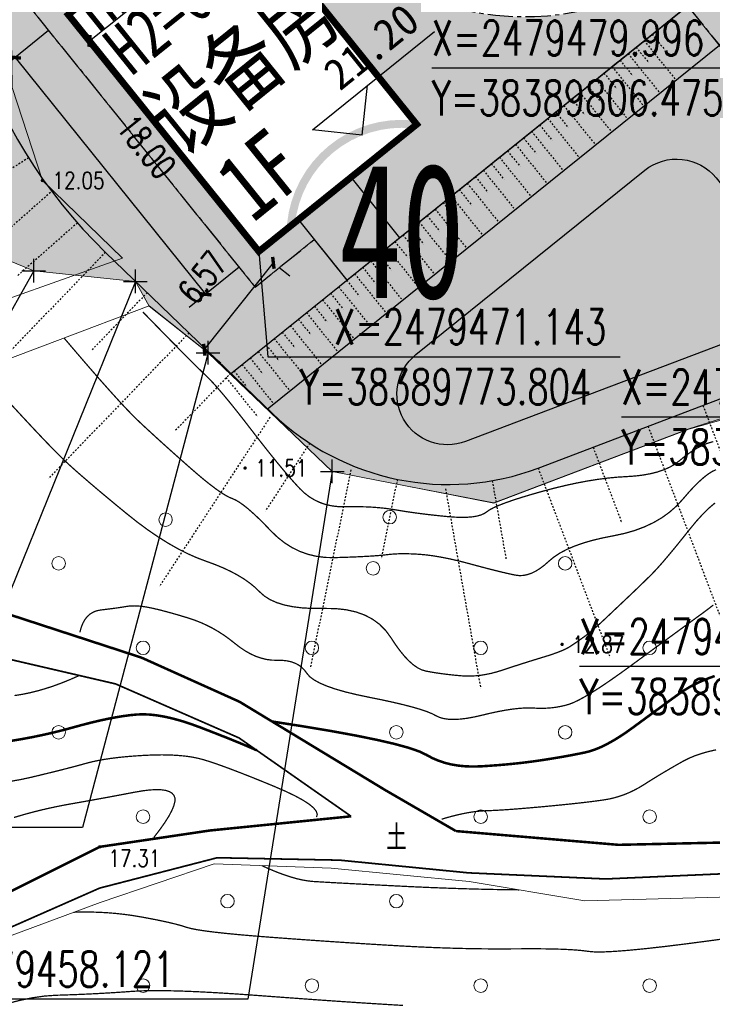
# Model space of a CAD drawing. Header units: millimetres. Extents: x 38389465 to 38395088, y 2473666 to 2480744.
# Tile 68 of 256: x 38389760 to 38389801, y 2479427 to 2479485. Entities that reach past the tile are written whole.
import ezdxf
from ezdxf.enums import TextEntityAlignment as Align

# ---------------------------------------------------------------- set-up
doc = ezdxf.new("R2010")
doc.units = ezdxf.units.MM
doc.header["$LTSCALE"] = 2
for name, pattern in [('CENTER2', [1.125, 0.75, -0.125, 0.125, -0.125]), ('DOTE', [2.42, 2, -0.2, 0.02, -0.2]), ('X2', [10, 8, -2])]:
    doc.linetypes.add(name, pattern=pattern)
doc.layers.get('0').update_dxf_attribs({"linetype": 'CONTINUOUS', "lineweight": 9})
doc.layers.get('Defpoints').update_dxf_attribs({"linetype": 'CONTINUOUS', "lineweight": 9})
for name, color, linetype in [('DIM_COOR', 3, 'CONTINUOUS'), ('DIM_ELEV', 3, 'CONTINUOUS'), ('GCD', 251, 'CONTINUOUS'), ('PUB_DIM', 3, 'CONTINUOUS'), ('PUB_TEXT', 7, 'CONTINUOUS'), ('w-二期建筑', 40, 'CONTINUOUS'), ('w-场地台阶', 13, 'DOTE'), ('w-文字', 7, 'CONTINUOUS'), ('w-楼栋号', 4, 'CONTINUOUS'), ('w-环境01', 84, 'CONTINUOUS'), ('建筑占地', 3, 'CONTINUOUS'), ('路面铺装', 143, 'CENTER2'), ('路面铺装填充', 143, 'CENTER2'), ('远期红线', 30, 'CONTINUOUS')]:
    doc.layers.add(name, color=color, linetype=linetype)
for name, color, linetype, lineweight in [('下沉式地面绿化', 80, 'CONTINUOUS', 9), ('地形图', 251, 'CONTINUOUS', 9), ('普通绿地填充', 114, 'CONTINUOUS', 9)]:
    doc.layers.add(name, color=color, linetype=linetype, lineweight=lineweight)
doc.styles.add('_TCH_DIM', font='SIMPLEX', dxfattribs={"bigfont": 'GBCBIG'})
doc.styles.add('_TCH_DIM_T3', font='SIMPLEX', dxfattribs={"width": 0.705882, "bigfont": 'GBCBIG'})
doc.styles.add('HZ', font='txt.shx', dxfattribs={"width": 0.8, "bigfont": 'hztxt.shx'})
doc.styles.add('HZTXT', font='txt', dxfattribs={"width": 0.8})
doc.styles.add('中等线体', font='txt', dxfattribs={"width": 0.8})
doc.styles.add('正等线体', font='rs.shx', dxfattribs={"bigfont": 'hztxt.shx'})
doc.styles.add('黑体', font='simhei.ttf', dxfattribs={"height": 3.5})
doc.linetypes.add('10421', pattern='A,2,[150,AAA.SHX,S=1,R=0,X=0,Y=1],1e-11', length=2)
doc.linetypes.add('833', pattern='A,2,[150,AAA.SHX,S=0.8,R=0,X=0,Y=0.8],2,[150,AAA.SHX,S=2,R=0,X=0,Y=2],1e-11', length=4)
doc.dimstyles.new('_TCH_ARCH_M_M&&1', dxfattribs={"dimtxt": 1.4875, "dimasz": 0.5, "dimexe": 1.25, "dimexo": 1.5, "dimgap": 0.63125, "dimtad": 1, "dimzin": 0, "dimdsep": 46, "dimtxsty": '_TCH_DIM_T3', "dimblk": 'ARCHTICK', "dimcen": 0.09, "dimclrt": 7, "dimazin": 2, "dimtfac": 1, "dimtdec": 0, "dimtix": 1, "dimtmove": 2, "dimatfit": 3, "dimfxl": 0, "dimtolj": 1, "dimtzin": 0, "dimarcsym": 0})

# ---------------------------------------------------------------- blocks, each defined once
blk = doc.blocks.new('gc326')
blk.add_circle((0, 0), 0.8)
blk = doc.blocks.new('GC200')
at = {"linetype": 'Continuous', "const_width": 0.2, "flags": 128}
blk.add_lwpolyline([(-0.1, 0, 1), (0.1, 0, 1)], format="xyb", close=True, dxfattribs=at)
blk = doc.blocks.new('D地块地形图')
at = {"layer": '地形图', "linetype": '10421', "flags": 128}
for points in [[(-503.649, -223.797), (-503.637, -229.119), (-503.221, -236.671), (-505.754, -241.157), (-507.659, -246.216), (-507.591, -250.624), (-505.807, -256.128), (-501.065, -260.717)], [(-499.488, -263.553), (-495.998, -266.325), (-488.636, -273.351), (-484.298, -274.2), (-479.065, -275.223), (-467.512, -270.84), (-457.157, -267.561)], [(-507.748, -300.873), (-502.389, -298.872), (-495.627, -296.598), (-488.703, -296.847), (-480.535, -297.634), (-473.683, -298.789), (-459.909, -298.4), (-451.046, -297.593), (-434.695, -301.505), (-424.084, -303.489), (-419.658, -303.779), (-416.158, -305.27), (-412.523, -308.918), (-407.378, -315.173), (-402.947, -320.711)]]:
    blk.add_lwpolyline(points, dxfattribs=at)
at = {"layer": '地形图', "linetype": '833', "flags": 128}
for points in [[(-501.065, -260.717), (-511.517, -264.433), (-534.585, -272.701), (-535.315, -273.077)], [(-535.315, -273.077), (-535.315, -273.519), (-535.114, -274.256), (-534.687, -275.336), (-534.281, -275.473), (-510.362, -267.658), (-499.488, -263.553)]]:
    blk.add_lwpolyline(points, dxfattribs=at)
at = {"layer": '地形图', "linetype": 'Continuous', "flags": 128}
for points, const_width in [([(-499.852, -263.916), (-499.166, -264.621), (-498.544, -265.258), (-497.986, -265.827), (-497.491, -266.327), (-497.061, -266.76), (-496.694, -267.125), (-496.391, -267.421), (-496.151, -267.649), (-495.928, -267.869), (-495.673, -268.14), (-495.386, -268.461), (-495.068, -268.834), (-494.718, -269.257), (-494.336, -269.731), (-493.922, -270.256), (-493.477, -270.832), (-493.028, -271.414), (-492.603, -271.955), (-492.203, -272.457), (-491.827, -272.919), (-491.475, -273.341), (-491.148, -273.723), (-490.845, -274.065), (-490.566, -274.367), (-490.29, -274.631), (-489.996, -274.858), (-489.683, -275.048), (-489.352, -275.202), (-489.002, -275.319), (-488.634, -275.399), (-488.247, -275.443), (-487.842, -275.449), (-487.433, -275.442), (-487.034, -275.443), (-486.647, -275.453), (-486.271, -275.471), (-485.906, -275.499), (-485.552, -275.534), (-485.209, -275.579), (-484.877, -275.632), (-484.543, -275.688), (-484.195, -275.743), (-483.832, -275.795), (-483.455, -275.846), (-483.063, -275.895), (-482.656, -275.941), (-482.235, -275.986), (-481.799, -276.029), (-481.375, -276.062), (-480.99, -276.075), (-480.643, -276.068), (-480.335, -276.043), (-480.066, -275.998), (-479.835, -275.933), (-479.643, -275.849), (-479.489, -275.746), (-479.32, -275.629), (-479.08, -275.501), (-478.77, -275.363), (-478.389, -275.216), (-477.939, -275.058), (-477.417, -274.89), (-476.826, -274.713), (-476.165, -274.525), (-475.478, -274.343), (-474.811, -274.182), (-474.164, -274.042), (-473.536, -273.924), (-472.929, -273.827), (-472.341, -273.751), (-471.773, -273.696), (-471.225, -273.662), (-470.705, -273.627), (-470.221, -273.568), (-469.774, -273.486), (-469.362, -273.381), (-468.986, -273.251), (-468.647, -273.099), (-468.343, -272.922), (-468.076, -272.722), (-467.83, -272.52), (-467.59, -272.337), (-467.356, -272.174), (-467.128, -272.03), (-466.907, -271.906), (-466.692, -271.801), (-466.484, -271.715), (-466.281, -271.649), (-466.076, -271.59)], 0.075), ([(-504.524, -265.454), (-503.747, -266.367), (-503.032, -267.196), (-502.381, -267.942), (-501.791, -268.605), (-501.264, -269.185), (-500.8, -269.681), (-500.399, -270.095), (-500.059, -270.425), (-499.743, -270.72), (-499.409, -271.028), (-499.059, -271.349), (-498.691, -271.683), (-498.306, -272.03), (-497.904, -272.39), (-497.485, -272.763), (-497.048, -273.149), (-496.62, -273.52), (-496.225, -273.851), (-495.864, -274.139), (-495.536, -274.387), (-495.242, -274.593), (-494.981, -274.757), (-494.753, -274.881), (-494.559, -274.962), (-494.368, -275.045), (-494.151, -275.173), (-493.906, -275.344), (-493.635, -275.56), (-493.338, -275.819), (-493.013, -276.123), (-492.662, -276.471), (-492.284, -276.864), (-491.883, -277.251), (-491.461, -277.585), (-491.018, -277.865), (-490.555, -278.091), (-490.072, -278.264), (-489.567, -278.383), (-489.043, -278.448), (-488.498, -278.459), (-487.964, -278.442), (-487.472, -278.425), (-487.023, -278.405), (-486.616, -278.384), (-486.252, -278.362), (-485.93, -278.338), (-485.65, -278.313), (-485.413, -278.286), (-485.192, -278.262), (-484.961, -278.244), (-484.72, -278.232), (-484.468, -278.227), (-484.206, -278.229), (-483.934, -278.237), (-483.652, -278.251), (-483.36, -278.272), (-483.053, -278.301), (-482.73, -278.343), (-482.389, -278.397), (-482.031, -278.462), (-481.656, -278.539), (-481.264, -278.628), (-480.854, -278.729), (-480.427, -278.842), (-480.005, -278.956), (-479.609, -279.061), (-479.239, -279.157), (-478.895, -279.243), (-478.577, -279.321), (-478.286, -279.389), (-478.02, -279.448), (-477.781, -279.497), (-477.552, -279.524), (-477.318, -279.513), (-477.079, -279.465), (-476.835, -279.38), (-476.585, -279.258), (-476.331, -279.098), (-476.071, -278.902), (-475.806, -278.668), (-475.513, -278.424), (-475.168, -278.196), (-474.771, -277.984), (-474.322, -277.789), (-473.822, -277.61), (-473.269, -277.447), (-472.665, -277.301), (-472.009, -277.171), (-471.348, -277.03), (-470.728, -276.853), (-470.15, -276.637), (-469.613, -276.385), (-469.117, -276.095), (-468.663, -275.768), (-468.25, -275.403), (-467.878, -275.001), (-467.537, -274.605), (-467.216, -274.257), (-466.914, -273.959), (-466.633, -273.709), (-466.371, -273.507), (-466.13, -273.355), (-465.908, -273.251)], 0.075), ([(-507.739, -269.302), (-506.976, -270.128), (-506.301, -270.852), (-505.714, -271.473), (-505.213, -271.993), (-504.801, -272.41), (-504.476, -272.725), (-504.172, -273.004), (-503.825, -273.316), (-503.433, -273.659), (-502.998, -274.034), (-502.519, -274.441), (-501.996, -274.88), (-501.428, -275.351), (-500.817, -275.853), (-500.19, -276.351), (-499.574, -276.807), (-498.969, -277.221), (-498.376, -277.594), (-497.794, -277.926), (-497.224, -278.216), (-496.665, -278.464), (-496.117, -278.671), (-495.594, -278.862), (-495.106, -279.063), (-494.655, -279.275), (-494.24, -279.496), (-493.862, -279.727), (-493.52, -279.969), (-493.214, -280.22), (-492.944, -280.481), (-492.664, -280.73), (-492.328, -280.943), (-491.935, -281.12), (-491.485, -281.261), (-490.978, -281.366), (-490.415, -281.436), (-489.796, -281.469), (-489.119, -281.467), (-488.441, -281.477), (-487.816, -281.545), (-487.243, -281.672), (-486.722, -281.858), (-486.255, -282.103), (-485.84, -282.406), (-485.478, -282.769), (-485.169, -283.19), (-484.889, -283.615), (-484.615, -283.99), (-484.348, -284.314), (-484.087, -284.587), (-483.833, -284.81), (-483.584, -284.982), (-483.342, -285.103), (-483.107, -285.174), (-482.871, -285.218), (-482.628, -285.26), (-482.377, -285.299), (-482.12, -285.335), (-481.855, -285.369), (-481.583, -285.4), (-481.304, -285.429), (-481.018, -285.455), (-480.726, -285.472), (-480.43, -285.472), (-480.13, -285.455), (-479.826, -285.422), (-479.518, -285.372), (-479.205, -285.306), (-478.889, -285.223), (-478.568, -285.123), (-478.248, -285.017), (-477.932, -284.913), (-477.62, -284.812), (-477.312, -284.714), (-477.009, -284.618), (-476.71, -284.525), (-476.416, -284.434), (-476.125, -284.346), (-475.848, -284.261), (-475.594, -284.177), (-475.362, -284.095), (-475.153, -284.015), (-474.966, -283.937), (-474.802, -283.861), (-474.66, -283.787), (-474.541, -283.715), (-474.433, -283.642), (-474.323, -283.568), (-474.213, -283.493), (-474.101, -283.415), (-473.989, -283.336), (-473.875, -283.254), (-473.76, -283.172), (-473.644, -283.087), (-473.523, -282.995), (-473.392, -282.891), (-473.252, -282.775), (-473.101, -282.647), (-472.941, -282.506), (-472.772, -282.353), (-472.592, -282.188), (-472.403, -282.01), (-472.212, -281.829), (-472.025, -281.652), (-471.843, -281.48), (-471.666, -281.313), (-471.493, -281.15), (-471.326, -280.991), (-471.163, -280.837), (-471.005, -280.688), (-470.849, -280.54), (-470.691, -280.389), (-470.532, -280.236), (-470.372, -280.081), (-470.21, -279.924), (-470.047, -279.764), (-469.882, -279.603), (-469.717, -279.439), (-469.536, -279.252), (-469.326, -279.024), (-469.087, -278.754), (-468.819, -278.441), (-468.523, -278.086), (-468.197, -277.69), (-467.843, -277.251), (-467.46, -276.77), (-467.068, -276.296), (-466.688, -275.879), (-466.32, -275.519), (-465.963, -275.216)], 0.075), ([(-516.668, -281.955), (-509.244, -284.132), (-501.471, -285.936), (-494.16, -289.135), (-487.522, -293.777)], 0.1), ([(-507.459, -286.627), (-507.011, -286.556), (-506.554, -286.463), (-506.088, -286.348), (-505.613, -286.211), (-505.128, -286.051), (-504.634, -285.869), (-504.131, -285.664), (-503.619, -285.438)], 0.075), ([(-507.684, -289.313), (-507.052, -289.208), (-506.429, -289.093), (-505.815, -288.966), (-505.21, -288.829), (-504.613, -288.681), (-504.026, -288.522), (-503.457, -288.366), (-502.915, -288.227), (-502.399, -288.105), (-501.911, -288), (-501.449, -287.912), (-501.015, -287.841), (-500.607, -287.787), (-500.226, -287.75), (-499.847, -287.736), (-499.443, -287.753), (-499.016, -287.8), (-498.564, -287.878), (-498.088, -287.986), (-497.587, -288.124), (-497.063, -288.292), (-496.514, -288.491), (-495.97, -288.7), (-495.461, -288.899), (-494.984, -289.086), (-494.542, -289.264), (-494.134, -289.43), (-493.76, -289.587), (-493.419, -289.732), (-493.113, -289.867)], 0.15), ([(-482.16, -293.947), (-481.782, -293.836), (-481.419, -293.739), (-481.068, -293.656), (-480.732, -293.586), (-480.409, -293.53), (-480.1, -293.488), (-479.804, -293.46), (-479.522, -293.446), (-479.228, -293.436), (-478.896, -293.42), (-478.526, -293.398), (-478.119, -293.37), (-477.674, -293.337), (-477.191, -293.297), (-476.67, -293.252), (-476.112, -293.202), (-475.551, -293.149), (-475.023, -293.097), (-474.529, -293.046), (-474.069, -292.996), (-473.641, -292.947), (-473.247, -292.899), (-472.886, -292.852), (-472.559, -292.806), (-472.25, -292.753), (-471.945, -292.683), (-471.644, -292.596), (-471.347, -292.492), (-471.054, -292.372), (-470.765, -292.235), (-470.48, -292.082), (-470.198, -291.912), (-469.917, -291.734), (-469.633, -291.557), (-469.345, -291.38), (-469.054, -291.205), (-468.759, -291.03), (-468.461, -290.856), (-468.159, -290.683), (-467.854, -290.511), (-467.531, -290.347), (-467.174, -290.197), (-466.784, -290.062), (-466.361, -289.943), (-465.904, -289.838)], 0.075), ([(-507.782, -291.72), (-507.122, -291.606), (-506.544, -291.482), (-506.022, -291.358), (-505.53, -291.238), (-505.066, -291.124), (-504.632, -291.015), (-504.227, -290.911), (-503.851, -290.813), (-503.505, -290.719), (-503.188, -290.631), (-502.87, -290.55), (-502.52, -290.475), (-502.14, -290.406), (-501.729, -290.345), (-501.286, -290.29), (-500.812, -290.243), (-500.308, -290.202), (-499.772, -290.168), (-499.235, -290.145), (-498.727, -290.137), (-498.249, -290.145), (-497.8, -290.169), (-497.38, -290.207), (-496.989, -290.261), (-496.627, -290.331), (-496.295, -290.416), (-495.951, -290.521), (-495.556, -290.653), (-495.109, -290.811), (-494.611, -290.995), (-494.061, -291.206), (-493.46, -291.442), (-492.807, -291.705), (-492.102, -291.994), (-491.424, -292.287), (-490.849, -292.562), (-490.378, -292.818), (-490.01, -293.057), (-489.746, -293.276), (-489.585, -293.478), (-489.528, -293.661), (-489.574, -293.826)], 0.075), ([(-499.209, -295.032), (-498.852, -294.567), (-498.554, -294.144), (-498.316, -293.766), (-498.138, -293.431), (-498.019, -293.14), (-497.96, -292.892), (-497.96, -292.688), (-498.02, -292.527), (-498.134, -292.403), (-498.298, -292.308), (-498.511, -292.242), (-498.774, -292.204), (-499.086, -292.196), (-499.447, -292.216), (-499.858, -292.266), (-500.319, -292.344), (-500.802, -292.436), (-501.282, -292.527), (-501.757, -292.616), (-502.23, -292.703), (-502.698, -292.788), (-503.163, -292.872), (-503.624, -292.954), (-504.081, -293.034), (-504.532, -293.116), (-504.977, -293.204), (-505.413, -293.298), (-505.843, -293.396), (-506.265, -293.501), (-506.68, -293.611), (-507.087, -293.726), (-507.487, -293.847)], 0.075), ([(-543.187, -323.934), (-538.536, -318.503), (-533.37, -314.433), (-525.981, -310.641), (-517.716, -306.161), (-507.817, -300.408), (-502.417, -298.028), (-495.45, -296.229), (-488.201, -296.373), (-480.568, -297.125), (-472.44, -297.486), (-460.671, -296.966), (-451.022, -296.576), (-434.68, -299.797), (-423.985, -301.811), (-415.052, -303.992)], 0.1), ([(-477.576, -298.133), (-478.424, -298.121), (-479.286, -298.105), (-480.162, -298.084), (-481.053, -298.058), (-481.958, -298.027), (-482.877, -297.991), (-483.811, -297.95), (-484.759, -297.904), (-485.673, -297.858), (-486.505, -297.815), (-487.254, -297.776), (-487.922, -297.741), (-488.506, -297.709), (-489.009, -297.681), (-489.428, -297.656), (-489.766, -297.636), (-490.073, -297.604), (-490.4, -297.549), (-490.749, -297.468), (-491.118, -297.364), (-491.508, -297.234), (-491.919, -297.081), (-492.351, -296.902), (-492.804, -296.7)], 0.075), ([(-464.884, -300.956), (-466.304, -301.148), (-467.731, -301.336), (-469.006, -301.493), (-470.129, -301.618), (-471.1, -301.712), (-471.919, -301.775), (-472.585, -301.807), (-473.1, -301.807), (-473.462, -301.776), (-473.78, -301.733), (-474.162, -301.697), (-474.607, -301.668), (-475.115, -301.645), (-475.688, -301.63), (-476.323, -301.621), (-477.023, -301.619), (-477.786, -301.624), (-478.586, -301.629), (-479.399, -301.626), (-480.223, -301.617), (-481.059, -301.599), (-481.907, -301.575), (-482.767, -301.542), (-483.638, -301.503), (-484.521, -301.456), (-485.421, -301.404), (-486.34, -301.348), (-487.279, -301.289), (-488.237, -301.226), (-489.216, -301.16), (-490.215, -301.09), (-491.233, -301.017), (-492.271, -300.94), (-493.267, -300.862), (-494.156, -300.785), (-494.939, -300.709), (-495.616, -300.635), (-496.187, -300.562), (-496.652, -300.49), (-497.011, -300.419), (-497.264, -300.35), (-497.482, -300.28), (-497.735, -300.207), (-498.023, -300.133), (-498.347, -300.056), (-498.706, -299.978), (-499.1, -299.897), (-499.53, -299.814), (-499.996, -299.728), (-500.48, -299.648), (-500.967, -299.582), (-501.458, -299.528), (-501.951, -299.487), (-502.447, -299.46), (-502.946, -299.445), (-503.447, -299.444), (-503.952, -299.456)], 0.075), ([(-484.457, -304.974), (-485.273, -304.926), (-486.161, -304.871), (-487.121, -304.809), (-488.153, -304.74), (-489.258, -304.663), (-490.434, -304.579), (-491.683, -304.488), (-493.004, -304.39), (-494.308, -304.297), (-495.507, -304.222), (-496.6, -304.164), (-497.588, -304.124), (-498.471, -304.102), (-499.248, -304.097), (-499.92, -304.111), (-500.486, -304.141), (-501.006, -304.18), (-501.54, -304.215), (-502.088, -304.248), (-502.649, -304.279), (-503.223, -304.307), (-503.811, -304.332), (-504.413, -304.354), (-505.028, -304.374), (-505.677, -304.42), (-506.382, -304.52), (-507.143, -304.675), (-507.96, -304.885)], 0.075)]:
    blk.add_lwpolyline(points, dxfattribs=dict(at, const_width=const_width))
at = {"layer": '地形图', "linetype": 'Continuous'}
for points, const_width in [([(-503.587, -282.883), (-503.51, -282.597), (-503.411, -282.346), (-503.29, -282.128), (-503.146, -281.946), (-502.979, -281.797), (-502.79, -281.683), (-502.578, -281.603), (-502.344, -281.558), (-502.105, -281.53), (-501.88, -281.502), (-501.669, -281.475), (-501.471, -281.449), (-501.288, -281.423), (-501.118, -281.398), (-500.962, -281.373), (-500.82, -281.349), (-500.68, -281.33), (-500.531, -281.318), (-500.373, -281.315), (-500.205, -281.32), (-500.028, -281.334), (-499.841, -281.355), (-499.646, -281.385), (-499.44, -281.424), (-499.221, -281.47), (-498.982, -281.526), (-498.723, -281.591), (-498.444, -281.664), (-498.146, -281.746), (-497.828, -281.837), (-497.491, -281.937), (-497.133, -282.046), (-496.77, -282.169), (-496.413, -282.309), (-496.062, -282.468), (-495.719, -282.645), (-495.382, -282.84), (-495.052, -283.054), (-494.728, -283.286), (-494.411, -283.536), (-494.098, -283.778), (-493.784, -283.987), (-493.471, -284.163), (-493.157, -284.305), (-492.844, -284.413), (-492.531, -284.488), (-492.217, -284.529), (-491.904, -284.537), (-491.603, -284.541), (-491.325, -284.572), (-491.07, -284.628), (-490.839, -284.711), (-490.631, -284.82), (-490.447, -284.955), (-490.286, -285.116), (-490.148, -285.303), (-489.981, -285.5), (-489.729, -285.692), (-489.394, -285.878), (-488.976, -286.059), (-488.474, -286.234), (-487.888, -286.404), (-487.218, -286.567), (-486.465, -286.726), (-485.707, -286.879), (-485.025, -287.027), (-484.418, -287.17), (-483.886, -287.309), (-483.429, -287.442), (-483.047, -287.571), (-482.74, -287.695), (-482.508, -287.814), (-482.295, -287.916), (-482.045, -287.987), (-481.757, -288.029), (-481.432, -288.04), (-481.07, -288.022), (-480.669, -287.974), (-480.232, -287.895), (-479.757, -287.787), (-479.277, -287.672), (-478.826, -287.575), (-478.402, -287.496), (-478.006, -287.435), (-477.638, -287.392), (-477.298, -287.366), (-476.986, -287.358), (-476.702, -287.368), (-476.434, -287.38), (-476.169, -287.382), (-475.907, -287.372), (-475.649, -287.351), (-475.395, -287.319), (-475.144, -287.275), (-474.896, -287.22), (-474.652, -287.154), (-474.381, -287.054), (-474.054, -286.9), (-473.67, -286.69), (-473.229, -286.426), (-472.732, -286.107), (-472.179, -285.733), (-471.568, -285.304), (-470.902, -284.82), (-470.233, -284.329), (-469.618, -283.877), (-469.056, -283.465), (-468.547, -283.092), (-468.092, -282.759), (-467.69, -282.465), (-467.341, -282.211), (-467.046, -281.996), (-466.783, -281.804), (-466.532, -281.618), (-466.293, -281.438), (-466.067, -281.264)], 0.075), ([(-492.203, -288.162), (-490.352, -288.451), (-488.703, -288.727), (-487.257, -288.992), (-486.013, -289.245), (-484.973, -289.485), (-484.134, -289.714), (-483.499, -289.931), (-483.066, -290.136), (-482.725, -290.321), (-482.365, -290.477), (-481.987, -290.605), (-481.589, -290.704), (-481.173, -290.775), (-480.738, -290.817), (-480.284, -290.831), (-479.812, -290.816), (-479.336, -290.785), (-478.872, -290.751), (-478.42, -290.713), (-477.979, -290.671), (-477.551, -290.626), (-477.135, -290.577), (-476.731, -290.524), (-476.339, -290.468), (-475.959, -290.41), (-475.591, -290.351), (-475.236, -290.292), (-474.893, -290.233), (-474.563, -290.173), (-474.245, -290.112), (-473.94, -290.052), (-473.646, -289.991), (-473.352, -289.914), (-473.041, -289.808), (-472.715, -289.671), (-472.374, -289.504), (-472.016, -289.306), (-471.643, -289.079), (-471.255, -288.821), (-470.85, -288.533), (-470.446, -288.236), (-470.059, -287.952), (-469.687, -287.679), (-469.331, -287.419), (-468.992, -287.172), (-468.669, -286.936), (-468.362, -286.713), (-468.071, -286.503), (-467.777, -286.304), (-467.462, -286.115), (-467.126, -285.938), (-466.769, -285.772), (-466.39, -285.616), (-465.99, -285.471)], 0.15)]:
    blk.add_lwpolyline(points, dxfattribs=dict(at, const_width=const_width))
at = {"layer": '地形图', "linetype": 'X2', "const_width": 0.15, "flags": 128}
for points in [[(-481.314, -294.651), (-485.5, -292.225), (-494.132, -286.993), (-499.941, -284.379), (-508.958, -281.437), (-515.21, -279.184)], [(-487.522, -293.777), (-495.883, -294.616), (-502.406, -295.584), (-509.084, -298.925), (-518.029, -304.299), (-527.366, -309.073), (-534.67, -312.889), (-540.118, -317.888), (-544.626, -322.686)], [(-414.337, -301.942), (-423.454, -299.899), (-434.747, -297.854), (-450.465, -294.583), (-460.804, -295.226), (-471.685, -295.466), (-481.314, -294.651)]]:
    blk.add_lwpolyline(points, dxfattribs=at)
at = {"layer": '地形图', "linetype": 'Continuous'}
ref = blk.add_blockref('GC200', (-505.807, -256.128), dxfattribs=dict(at, xscale=0.5, yscale=0.5, zscale=0.5))
ref.add_attrib('height', '12.05', dxfattribs={"layer": 'GCD', "linetype": 'Continuous', "height": 1, "style": '正等线体', "width": 0.8}).set_placement((-505.207, -256.128), align=Align.MIDDLE_LEFT)
ref = blk.add_blockref('GC200', (-493.8, -273.156), dxfattribs=dict(at, xscale=0.5, yscale=0.5, zscale=0.5))
ref.add_attrib('height', '11.51', dxfattribs={"layer": 'GCD', "linetype": 'Continuous', "height": 1, "style": '正等线体', "width": 0.8}).set_placement((-493.2, -273.156), align=Align.MIDDLE_LEFT)
at = {"layer": '地形图', "linetype": 'Continuous', "xscale": 0.5, "yscale": 0.5}
for p in [(-485.235, -276.06), (-498.511, -276.211), (-504.845, -278.801), (-474.845, -278.801), (-486.221, -279.092), (-499.845, -283.801), (-489.845, -283.801), (-479.845, -283.801), (-469.845, -283.801), (-504.845, -288.801), (-484.845, -288.801), (-474.845, -288.801), (-499.845, -293.801), (-479.845, -293.801), (-469.845, -293.801), (-494.845, -298.801), (-484.845, -298.801), (-499.845, -303.801), (-489.845, -303.801), (-479.845, -303.801), (-469.845, -303.801)]:
    blk.add_blockref('gc326', p, dxfattribs=at)
at = {"layer": '地形图', "linetype": 'Continuous'}
ref = blk.add_blockref('GC200', (-475.025, -283.596), dxfattribs=dict(at, xscale=0.5, yscale=0.5, zscale=0.5))
ref.add_attrib('height', '12.87', dxfattribs={"layer": 'GCD', "linetype": 'Continuous', "height": 1, "style": '正等线体', "width": 0.8}).set_placement((-474.425, -283.596), align=Align.MIDDLE_LEFT)
ref = blk.add_blockref('GC200', (-502.406, -295.584), dxfattribs=dict(at, xscale=0.5, yscale=0.5, zscale=0.5))
ref.add_attrib('height', '17.31', dxfattribs={"layer": 'GCD', "linetype": 'Continuous', "height": 1, "style": '正等线体', "width": 0.8}).set_placement((-501.9, -296.262), align=Align.MIDDLE_LEFT)
at = {"layer": '地形图', "linetype": 'Continuous', "style": 'HZ', "width": 0.8}
blk.add_text('土', height=1.5, dxfattribs=at).set_placement((-484.837, -294.962), align=Align.MIDDLE)
blk = doc.blocks.new('$LinePat$填挖边坡')
at = {"color": 0}
for p, q in [((0, 0), (0, -1500)), ((300, 0), (300, -600))]:
    blk.add_line(p, q, dxfattribs=at)
at = {"layer": 'Defpoints', "color": 0}
blk.add_point((600, 0), dxfattribs=at)
blk = doc.blocks.new('dfgdfg221')
at = {"layer": 'w-场地台阶', "linetype": 'ByBlock', "flags": 128}
blk.add_lwpolyline([(-144.625, -16.309), (-153.842, -62.172, 0.255774), (-145.26, -89.673), (-135.37, -99.215, 0.290293), (-119.634, -102.445), (-106.615, -97.506, -0.187554), (-100.093, -97.56), (-74.213, -107.866, 0.100989), (-68.309, -108.927), (-49.022, -108.471, -0.11174), (-42.531, -109.78), (-15.542, -121.882, 0.125007), (-8.267, -123.152), (14.259, -121.438, 0.081333), (18.97, -120.294), (89.615, -90.38, 0.094304), (94.28, -87.266), (94.287, -87.258)], format="xyb", dxfattribs=at)
at = {"layer": 'w-场地台阶', "linetype": 'ByBlock'}
for p, xscale, yscale, zscale, rotation in [((-113.355, -77.137), 0.002038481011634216, 0.002, 0.002, 38.83635817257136), ((-114.308, -77.904), 0.002038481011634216, 0.002, 0.002, 38.83635817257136), ((-115.26, -78.671), 0.002038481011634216, 0.002, 0.002, 38.83635817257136), ((-116.213, -79.438), 0.002038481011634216, 0.002, 0.002, 38.83635817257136), ((-117.166, -80.205), 0.002038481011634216, 0.002, 0.002, 38.83635817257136), ((-118.118, -80.972), 0.002038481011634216, 0.002, 0.002, 38.83635817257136), ((-119.071, -81.739), 0.002038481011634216, 0.002, 0.002, 38.83635817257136), ((-151.095, -82.041), 0.008024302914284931, 0.008, 0.008, 302.2177463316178), ((-120.024, -82.506), 0.002038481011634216, 0.002, 0.002, 38.83635817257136), ((-120.977, -83.273), 0.002038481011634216, 0.002, 0.002, 38.83635817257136), ((-121.929, -84.04), 0.002038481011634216, 0.002, 0.002, 38.83635817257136), ((-122.882, -84.807), 0.002038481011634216, 0.002, 0.002, 38.83635817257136), ((-123.835, -85.574), 0.002038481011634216, 0.002, 0.002, 38.83635817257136), ((-124.787, -86.341), 0.002038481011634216, 0.002, 0.002, 38.83635817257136), ((-148.518, -86.126), 0.008024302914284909, 0.008, 0.008, 311.422816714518), ((-125.74, -87.108), 0.002038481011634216, 0.002, 0.002, 38.83635817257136), ((-126.693, -87.875), 0.002038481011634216, 0.002, 0.002, 38.83635817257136), ((-127.646, -88.642), 0.002038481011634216, 0.002, 0.002, 38.83635817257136), ((-128.598, -89.409), 0.002038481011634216, 0.002, 0.002, 38.83635817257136), ((-145.26, -89.673), 0.01145312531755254, 0.008, 0.008, 316.0253518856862), ((-129.551, -90.176), 0.002038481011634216, 0.002, 0.002, 38.83635817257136), ((-130.504, -90.943), 0.002038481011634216, 0.002, 0.002, 38.83635817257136), ((-131.456, -91.71), 0.002038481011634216, 0.002, 0.002, 38.83635817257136), ((-132.409, -92.477), 0.002038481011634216, 0.002, 0.002, 38.83635817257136), ((-133.362, -93.244), 0.002038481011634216, 0.002, 0.002, 38.83635817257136), ((-134.315, -94.011), 0.002038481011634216, 0.002, 0.002, 38.83635817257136), ((-140.315, -94.444), 0.01145312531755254, 0.008, 0.008, 316.0253518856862), ((-135.267, -94.778), 0.002038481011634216, 0.002, 0.002, 38.83635817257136), ((-136.22, -95.544), 0.002038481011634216, 0.002, 0.002, 38.83635817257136), ((-137.173, -96.311), 0.002038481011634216, 0.002, 0.002, 38.83635817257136), ((-138.125, -97.078), 0.002038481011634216, 0.002, 0.002, 38.83635817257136), ((-113.125, -99.976), 0.01160353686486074, 0.008, 0.008, 20.77584268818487), ((-135.515, -99.438), 0.0093619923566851, 0.008, 0.008, 326.8171003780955), ((-119.634, -102.445), 0.01160353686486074, 0.008, 0.008, 20.77584268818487), ((-130.722, -102.55), 0.009361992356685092, 0.008, 0.008, 348.4005972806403), ((-125.12, -103.681), 0.009361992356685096, 0.008, 0.008, 9.98409418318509)]:
    blk.add_blockref('$LinePat$填挖边坡', p, dxfattribs=dict(at, xscale=xscale, yscale=yscale, zscale=zscale, rotation=rotation))
blk = doc.blocks.new('dfgdfg24')
at = {"layer": 'DIM_COOR', "color": 3}
for p, q in [((-114.562, -479.913), (-114.562, -478.513)), ((-114.562, -479.213), (-120.925, -490.538)), ((-115.262, -479.213), (-113.862, -479.213)), ((-108.534, -480.543), (-108.534, -479.143)), ((-108.534, -479.843), (-117.342, -501.605)), ((-109.234, -479.843), (-107.834, -479.843)), ((-104.237, -484.766), (-104.237, -483.366)), ((-104.237, -484.066), (-111.673, -512.175)), ((-104.937, -484.066), (-103.537, -484.066)), ((-96.875, -491.792), (-96.875, -490.392)), ((-96.875, -491.092), (-101.876, -522.347)), ((-97.575, -491.092), (-96.175, -491.092)), ((-61.756, -502.642), (-82.238, -502.642)), ((-111.673, -512.175), (-131.77, -512.175)), ((-101.876, -522.347), (-122.358, -522.347))]:
    blk.add_line(p, q, dxfattribs=at)
at = {"layer": 'PUB_TEXT', "style": '_TCH_DIM', "width": 0.705882}
for s, p in [('X=2479458.280', (-82.238, -501.907)), ('Y=38389815.920', (-82.238, -505.46)), ('X=2479458.121', (-122.358, -521.612))]:
    blk.add_text(s, height=2.0825, rotation=0.00001, dxfattribs=at).set_placement(p)
blk = doc.blocks.new('A$C27177BB6')
at = {"layer": 'w-楼栋号', "linetype": 'Continuous', "const_width": 0.471}
blk.add_lwpolyline([(322.88, -1123.201, 1), (309.704, -1123.201, 1)], format="xyb", close=True, dxfattribs=at)
at = {"layer": 'w-文字', "style": '中等线体', "width": 0.8}
for s, height, p in [('H1=5.4m', 3, (298.32, -1111.245)), ('H2=6.0m', 3, (300.267, -1113.845)), ('设备房-1', 4, (303.219, -1118.587)), ('1F', 4, (307.448, -1122.537))]:
    blk.add_text(s, height=height, rotation=38.83727, dxfattribs=at).set_placement(p)
at = {"layer": 'w-楼栋号', "linetype": 'Continuous', "style": 'HZTXT', "width": 0.655114}
blk.add_text('40', height=8, rotation=0.00001, dxfattribs=at).set_placement((312.565, -1126.928), (320.019, -1126.928), align=Align.FIT)
blk = doc.blocks.new('Z-道路')
at = {"layer": 'DIM_ELEV', "linetype": 'ByBlock'}
for p, q in [((-1322.495, -1001.961), (-1315.257, -996.134)), ((-1319.542, -1002.28), (-1319.224, -999.327)), ((-1319.542, -1002.28), (-1322.495, -1001.961))]:
    blk.add_line(p, q, dxfattribs=at)
at = {"layer": 'PUB_TEXT', "linetype": 'ByBlock', "style": '黑体'}
blk.add_text('21.20', height=1.8401, rotation=38.83646, dxfattribs=at).set_placement((-1320.874, -999.712))
blk = doc.blocks.new('dfgdg22')
at = {"layer": 'w-二期建筑', "ltscale": 5, "const_width": 0.4, "flags": 128}
blk.add_lwpolyline([(-958.363, -306.828), (-958.363, -288.828), (-970.363, -288.828), (-970.363, -306.828)], close=True, dxfattribs=at)
blk = doc.blocks.new('d1fg23')
at = {"layer": 'DIM_COOR', "color": 3, "linetype": 'ByBlock'}
for p, q in [((-545.699, -564.274), (-566.489, -564.274)), ((-576.736, -575.136), (-576.213, -581.38)), ((-576.213, -581.38), (-555.346, -581.38)), ((-535.473, -584.941), (-555.262, -584.941))]:
    blk.add_line(p, q, dxfattribs=at)
at = {"layer": 'PUB_TEXT', "linetype": 'ByBlock', "style": '_TCH_DIM', "width": 0.705882}
for s, p in [('X=2479479.996', (-566.489, -563.539)), ('Y=38389806.475', (-566.489, -567.092)), ('X=2479471.143', (-572.286, -580.645)), ('Y=38389773.804', (-574.316, -584.197)), ('X=2479465.741', (-555.262, -584.206)), ('Y=38389817.951', (-555.262, -587.758))]:
    blk.add_text(s, height=2.0825, dxfattribs=at).set_placement(p)
blk = doc.blocks.new('_ArchTick')
at = {"color": 0, "linetype": 'ByBlock', "const_width": 0.4}
blk.add_lwpolyline([(-0.5, -0.5), (0.5, 0.5)], dxfattribs=at)
blk = doc.blocks.new('*D159')
at = {"layer": 'Defpoints', "color": 0, "linetype": 'ByBlock', "transparency": 16777216}
for p in [(-450.774, -601.294), (-450.592, -601.52), (-459.94, -609.045)]:
    blk.add_point(p, dxfattribs=at)
at = {"layer": 'PUB_DIM', "color": 0, "linetype": 'ByBlock', "lineweight": -2, "transparency": 16777216}
for p, q in [((-451.533, -600.351), (-451.558, -600.321)), ((-460.121, -608.82), (-450.774, -601.294)), ((-460.88, -607.877), (-460.905, -607.846))]:
    blk.add_line(p, q, dxfattribs=at)
at = {"layer": 'PUB_DIM', "color": 0, "linetype": 'ByBlock', "lineweight": -2, "transparency": 16777216, "xscale": 0.5, "yscale": 0.5, "zscale": 0.5}
for p, rotation in [((-450.774, -601.294), 38.83667614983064), ((-460.121, -608.82), 218.8366761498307)]:
    blk.add_blockref('_ArchTick', p, dxfattribs=dict(at, rotation=rotation))
at = {"layer": 'PUB_DIM', "color": 7, "linetype": 'ByBlock', "transparency": 16777216, "insert": (-456.31, -603.986), "char_height": 1.4875, "attachment_point": 5, "rotation": 38.83668, "style": '_TCH_DIM_T3'}
blk.add_mtext('\\A1;12.00', dxfattribs=at)
blk = doc.blocks.new('*D261')
at = {"layer": 'Defpoints', "color": 0, "linetype": 'ByBlock', "transparency": 16777216}
for p in [(-461.376, -607.261), (-450.088, -621.282), (-453.244, -623.823)]:
    blk.add_point(p, dxfattribs=at)
at = {"layer": 'PUB_DIM', "color": 0, "linetype": 'ByBlock', "lineweight": -2, "transparency": 16777216}
for p, q in [((-462.544, -608.202), (-465.505, -610.586)), ((-464.531, -609.802), (-453.244, -623.823)), ((-451.256, -622.223), (-454.217, -624.607))]:
    blk.add_line(p, q, dxfattribs=at)
at = {"layer": 'PUB_DIM', "color": 0, "linetype": 'ByBlock', "lineweight": -2, "transparency": 16777216, "xscale": 0.5, "yscale": 0.5, "zscale": 0.5}
for p, rotation in [((-464.531, -609.802), 128.8364670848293), ((-453.244, -623.823), 308.8364670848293)]:
    blk.add_blockref('_ArchTick', p, dxfattribs=dict(at, rotation=rotation))
at = {"layer": 'PUB_DIM', "color": 7, "linetype": 'ByBlock', "transparency": 16777216, "insert": (-456.745, -615.088), "char_height": 1.4875, "attachment_point": 5, "rotation": 308.83647, "style": '_TCH_DIM_T3'}
blk.add_mtext('\\A1;18.00', dxfattribs=at)
blk = doc.blocks.new('*D267')
at = {"layer": 'Defpoints', "color": 0, "linetype": 'ByBlock', "transparency": 16777216}
for p in [(-450.088, -621.282), (-449.231, -621.962), (-454.176, -626.429)]:
    blk.add_point(p, dxfattribs=at)
at = {"layer": 'PUB_DIM', "color": 0, "linetype": 'ByBlock', "lineweight": -2, "transparency": 16777216}
for p, q in [((-453.32, -627.109), (-449.231, -621.962)), ((-448.913, -622.215), (-448.253, -622.74)), ((-453.001, -627.362), (-452.341, -627.887))]:
    blk.add_line(p, q, dxfattribs=at)
at = {"layer": 'PUB_DIM', "color": 0, "linetype": 'ByBlock', "lineweight": -2, "transparency": 16777216, "xscale": 0.5, "yscale": 0.5, "zscale": 0.5}
for p, rotation in [((-449.231, -621.962), 51.54096108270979), ((-453.32, -627.109), 231.5409610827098)]:
    blk.add_blockref('_ArchTick', p, dxfattribs=dict(at, rotation=rotation))
at = {"layer": 'PUB_DIM', "color": 7, "linetype": 'ByBlock', "transparency": 16777216, "insert": (-453.429, -622.825), "char_height": 1.4875, "attachment_point": 5, "rotation": 51.54096, "style": '_TCH_DIM_T3'}
blk.add_mtext('\\A1;6.57', dxfattribs=at)
blk = doc.blocks.new('fsd1fsdf2')
at = {"layer": '普通绿地填充'}
h = blk.add_hatch(dxfattribs=at)
h.set_pattern_fill('草坪', color=80, angle=38.83647, style=0)
h.set_pattern_definition([(77.673, (-375.5005, -439.924), (-3.969955, 6.19027), [0.78, -0.156, 0.208, -0.156, 0.78, -3.12]), (77.673, (-375.7084, -440.145), (-3.969955, 6.19027), [0.52, -0.39, 0.78, -0.39, 0.52, -2.6]), (77.673, (-377.352, -437.923), (-3.969955, 6.19027), [0.65, -0.26, 0.65, -3.64]), (77.673, (-378.923, -440.241), (-3.969955, 6.19027), [0.26, -0.52, 0.26, -4.16]), (167.673, (-378.812, -439.733), (-6.19027, -3.969955), [0.468, -4.732]), (167.673, (-375.431, -438.875), (-6.19027, -3.969955), [0.52, -4.68]), (167.673, (-377.1854, -437.161), (-6.19027, -3.969955), [0.52, -4.68]), (122.673, (-375.2357, -438.2255), (-5.080113, 1.11016), [0.52, -6.83391]), (212.673, (-375.5244, -439.5464), (-1.11016, -5.080113), [0.52, -6.83391]), (141.1079, (-375.2944, -438.3724), (-5.080113, 1.110158), [0.52, -11.10755]), (153.6367, (-375.3753, -438.6209), (-5.080113, 1.110158), [0.52, -20.92015]), (153.6367, (-377.1298, -436.9068), (-5.080113, 1.110158), [0.416, -21.02415]), (153.6367, (-378.7898, -439.6312), (-5.080113, 1.110158), [0.364, -21.07615]), (181.7092, (-375.4864, -439.1289), (-5.080113, 1.110158), [0.52, -20.92015]), (181.7092, (-377.2409, -437.4148), (-5.080113, 1.110158), [0.416, -21.02415]), (181.7092, (-378.8342, -439.8344), (-5.080113, 1.110158), [0.364, -21.07615]), (194.238, (-375.5165, -439.3884), (-5.080113, 1.110158), [0.52, -11.10755])])
edge = h.paths.add_edge_path()
edge.add_line((-453.519, -713.225), (-433.344, -696.984))
edge.add_line((-433.344, -696.984), (-428.641, -702.826))
edge.add_line((-428.641, -702.826), (-420.363, -713.108))
edge.add_line((-420.363, -713.108), (-415.472, -719.183))
edge.add_line((-415.472, -719.183), (-411.499, -715.985))
edge.add_line((-411.499, -715.985), (-405.793, -723.074))
edge.add_line((-405.793, -723.074), (-403.113, -720.916))
edge.add_line((-403.113, -720.916), (-393.825, -732.454))
edge.add_line((-393.825, -732.454), (-393.846, -732.593))
edge.add_line((-393.846, -732.593), (-393.859, -732.678))
edge.add_line((-393.859, -732.678), (-393.98, -733.145))
edge.add_line((-393.98, -733.145), (-394.669, -733.372))
edge.add_line((-394.669, -733.372), (-397.695, -732.135))
edge.add_line((-397.695, -732.135), (-403.901, -729.598))
edge.add_line((-403.901, -729.598), (-416.618, -724.4))
edge.add_line((-416.618, -724.4), (-420.014, -721.666))
edge.add_line((-420.014, -721.666), (-422.997, -719.265))
edge.add_line((-422.997, -719.265), (-423.267, -719.238))
edge.add_line((-423.267, -719.238), (-433.261, -722.048))
edge.add_line((-433.261, -722.048), (-444.814, -726.431))
edge.add_line((-444.814, -726.431), (-450.047, -725.408))
edge.add_line((-450.047, -725.408), (-454.385, -724.559))
edge.add_line((-454.385, -724.559), (-461.747, -717.533))
edge.add_line((-461.747, -717.533), (-465.237, -714.761))
edge.add_line((-465.237, -714.761), (-466.044, -713.31))
edge.add_line((-466.044, -713.31), (-472.072, -712.68))
edge.add_line((-472.072, -712.68), (-476.643, -710.798))
edge.add_line((-476.643, -710.798), (-479.198, -706.562))
edge.add_line((-479.198, -706.562), (-478.794, -698.83))
edge.add_line((-478.794, -698.83), (-477.177, -687.437))
edge.add_line((-477.177, -687.437), (-472.912, -657.096))
edge.add_line((-472.912, -657.096), (-471.457, -651.124))
edge.add_line((-471.457, -651.124), (-470.357, -646.608))
edge.add_line((-470.357, -646.608), (-468.676, -643.012))
edge.add_line((-468.676, -643.012), (-467.554, -642.79))
edge.add_line((-467.554, -642.79), (-467.063, -642.693))
edge.add_line((-467.063, -642.693), (-471.147, -663.011))
edge.add_arc((-455.46, -666.164), 16, 168.63656, 218.83657)
edge.add_line((-467.923, -676.197), (-461.216, -684.529))
edge.add_line((-461.216, -684.529), (-470.563, -692.054))
edge.add_line((-470.563, -692.054), (-468.625, -694.461))
edge.add_line((-468.625, -694.461), (-472.131, -697.283))
edge.add_line((-472.131, -697.283), (-458.962, -713.641))
edge.add_line((-458.962, -713.641), (-455.456, -710.819))
edge.add_line((-455.456, -710.819), (-453.519, -713.225))
edge.add_line((-453.519, -713.225), (-453.519, -713.225))
at = {"layer": '下沉式地面绿化', "linetype": 'ByBlock', "flags": 128}
blk.add_lwpolyline([(-423.267, -719.238), (-433.261, -722.048), (-444.814, -726.431), (-450.047, -725.408), (-454.385, -724.559), (-461.747, -717.533), (-465.237, -714.761), (-466.044, -713.31), (-472.072, -712.68), (-476.643, -710.798)], dxfattribs=at)
blk.add_lwpolyline([(-471.147, -663.011, 0.22261), (-467.923, -676.197), (-461.216, -684.529), (-470.563, -692.054), (-468.625, -694.461), (-472.131, -697.283), (-458.962, -713.641), (-455.456, -710.819), (-453.519, -713.225), (-453.519, -713.225), (-433.344, -696.984), (-428.641, -702.826)], format="xyb", dxfattribs=at)
blk = doc.blocks.new('fZ-景观')
at = {"layer": 'w-环境01'}
for p, q in [((-1327.359, -1016.415), (-1256.471, -959.346)), ((-1325.17, -1018.504), (-1255.369, -962.31)), ((-1320.215, -1004.768), (-1317.336, -1008.343)), ((-1323.33, -1007.277), (-1320.452, -1010.852))]:
    blk.add_line(p, q, dxfattribs=at)
at = {"layer": 'w-环境01', "flags": 128}
blk.add_lwpolyline([(-1298.589, -1004.805), (-1295.028, -1009.228, -0.509858), (-1296.301, -1013.914), (-1313.425, -1020.41, -0.853624), (-1316.371, -1015.269), (-1302.807, -1004.349, -0.414214), (-1298.589, -1004.805)], format="xyb", dxfattribs=at)
blk = doc.blocks.new('6fd5t34533')
at = {"layer": '路面铺装填充', "linetype": 'ByBlock'}
h = blk.add_hatch(dxfattribs=at)
h.set_pattern_fill('HEX', color=256, angle=0.00001, style=0)
h.set_pattern_definition([(38.8365, (99.1569, 202.7949), (-1.0345755, 1.285076), [0.9525, -1.905]), (158.8365, (99.1569, 202.7949), (-0.595621, -1.538507), [0.9525, -1.905]), (98.8365, (99.8988, 203.3922), (-1.6301964, -0.2534305), [0.9525, -1.905])])
edge = h.paths.add_edge_path()
edge.add_line((95.625, -15.094), (94.058, -13.152))
edge.add_line((94.058, -13.152), (91.222, -13.239))
edge.add_arc((91.634, -25.232), 12, 91.96657, 128.83636)
edge.add_line((84.108, -15.884), (41.926, -49.844))
edge.add_arc((31.892, -37.381), 16, 218.83647, 308.83636, ccw=False)
edge.add_line((19.429, -47.415), (13.673, -40.264))
edge.add_line((13.673, -40.264), (4.324, -47.787))
edge.add_line((4.324, -47.787), (7.202, -51.363))
edge.add_line((7.202, -51.363), (14.213, -45.719))
edge.add_line((14.213, -45.719), (25.501, -59.74))
edge.add_line((25.501, -59.74), (16.153, -67.265))
edge.add_line((16.153, -67.265), (4.866, -53.244))
edge.add_line((4.866, -53.244), (7.171, -51.388))
edge.add_line((7.171, -51.388), (6.232, -50.221))
edge.add_line((6.232, -50.221), (2.758, -53.018))
edge.add_line((2.758, -53.018), (15.927, -69.375))
edge.add_line((15.927, -69.375), (19.432, -66.553))
edge.add_line((19.432, -66.553), (21.37, -68.96))
edge.add_line((21.37, -68.96), (41.545, -52.718))
edge.add_line((41.545, -52.718), (43.426, -55.055))
edge.add_line((43.426, -55.055), (47.399, -51.857))
edge.add_line((47.399, -51.857), (45.516, -49.514))
edge.add_line((45.516, -49.514), (85.345, -17.448))
edge.add_arc((91.625, -25.305), 10.058, 92.05965, 128.63504, ccw=False)
edge.add_line((91.264, -15.253), (95.625, -15.094))
edge = h.paths.add_edge_path()
edge.add_line((99.055, -12.98), (162.332, -91.578))
edge.add_arc((167.005, -87.816), 6, 218.83647, 292.9499)
edge.add_line((169.345, -93.341), (202.596, -79.263))
edge.add_arc((199.132, -69.542), 10.32, 289.61284, 308.15474)
edge.add_line((205.507, -77.657), (222.592, -63.902))
edge.add_line((222.592, -63.902), (225.105, -67.014))
edge.add_line((225.105, -67.014), (208.014, -80.771))
edge.add_arc((201.195, -72.873), 10.435, 290.97936, 310.80701, ccw=False)
edge.add_line((204.931, -82.616), (170.905, -97.024))
edge.add_arc((167.005, -87.817), 9.999, 218.84402, 292.9514, ccw=False)
edge.add_line((159.218, -94.088), (94.058, -13.152))
edge.add_line((94.058, -13.152), (99.055, -12.98))
edge = h.paths.add_edge_path()
edge.add_line((99.055, -12.98), (100.618, -14.921))
edge.add_arc((99.626, 3.138), 18.086, 273.14499, 308.74842)
edge.add_line((110.946, -10.968), (152.328, 22.348))
edge.add_arc((158.818, 14.041), 10.541, 93.76623, 127.99755, ccw=False)
edge.add_line((158.125, 24.56), (164.183, 24.897))
edge.add_line((164.183, 24.897), (162.64, 26.813))
edge.add_line((162.64, 26.813), (158.01, 26.557))
edge.add_arc((158.701, 14.576), 12, 93.29858, 128.83647)
edge.add_line((151.176, 23.924), (109.784, -9.4))
edge.add_arc((99.533, 3.451), 16.438, 268.33132, 308.57803, ccw=False)
h.paths.add_polyline_path([(167.54, 27.106), (183.142, 7.726), (185.479, 9.608), (223.148, -37.094), (220.77, -39.012), (229.602, -49.983), (226.486, -52.491), (217.651, -41.517), (215.319, -43.394), (177.689, 3.336), (180.026, 5.218), (162.64, 26.813)])
edge = h.paths.add_edge_path()
edge.add_line((174.729, 27.52), (167.548, 27.096))
edge.add_line((167.548, 27.096), (169.089, 25.182))
edge.add_line((169.089, 25.182), (174.83, 25.511))
edge.add_arc((173.796, 43.473), 17.992, 273.29453, 308.85284)
edge.add_line((185.083, 29.462), (225.865, 62.293))
edge.add_arc((232.136, 54.504), 10, 38.88978, 128.83572, ccw=False)
edge.add_line((239.92, 60.782), (292.077, -3.998))
edge.add_line((292.077, -3.998), (292.866, -5.639))
edge.add_arc((280.872, -6.03), 12, 1.86614, 38.83638)
edge.add_line((290.219, 1.495), (241.484, 62.031))
edge.add_arc((232.137, 54.506), 12, 38.83638, 128.83647)
edge.add_line((224.612, 63.853), (183.842, 31.031))
edge.add_arc((173.809, 43.494), 16, 273.29858, 308.83647, ccw=False)
edge.add_arc((174.729, 27.52), 0.0000342, 222.13514, 324.4622)
at = {"layer": '路面铺装', "linetype": 'ByBlock', "flags": 128}
blk.add_lwpolyline([(95.625, -15.094), (94.058, -13.152), (91.222, -13.239, 0.162277), (84.108, -15.884), (41.926, -49.844, -0.414213), (19.429, -47.415), (13.673, -40.264), (4.324, -47.787), (7.202, -51.363), (14.213, -45.719), (25.501, -59.74), (16.153, -67.265), (4.866, -53.244), (7.171, -51.388), (6.232, -50.221), (2.758, -53.018), (15.927, -69.375), (19.432, -66.553), (21.37, -68.96), (41.545, -52.718), (43.426, -55.055), (47.399, -51.857), (45.516, -49.514), (85.345, -17.448, -0.160959), (91.264, -15.253)], format="xyb", close=True, dxfattribs=at)
blk = doc.blocks.new('dfg23424')
at = {"layer": 'PUB_DIM', "linetype": 'ByBlock'}
dim = blk.add_aligned_dim(p1=(-459.94, -609.045), p2=(-450.592, -601.52), distance=0.289, dimstyle='_TCH_ARCH_M_M&&1', dxfattribs=at)
dim.commit()
dim.dimension.update_dxf_attribs({"geometry": '*D159', "text_midpoint": (-456.31, -603.986)})
for base, p1, angle, picture, middle, turn in [((-453.244, -623.823), (-461.376, -607.261), 308.83647, '*D261', (-456.745, -615.088), 308.83647), ((-449.231, -621.962), (-454.176, -626.429), 51.54096, '*D267', (-453.429, -622.825), 51.54096)]:
    dim = blk.add_linear_dim(base=base, p1=p1, p2=(-450.088, -621.282), angle=angle, dimstyle='_TCH_ARCH_M_M&&1', override={"dimgap": 0}, dxfattribs=at)
    dim.commit()
    dim.dimension.update_dxf_attribs({"geometry": picture, "text_midpoint": middle, "dimtype": 129, "text_rotation": turn})

msp = doc.modelspace()

# ---------------------------------------------------------------- block references
at = {"linetype": 'ByBlock'}
for name, p in [('A$C27177BB6', (38389465.971, 2480595.314)), ('dfgdfg221', (38389909.977, 2479560.763))]:
    msp.add_blockref(name, p, dxfattribs=at)
at = {"color": 3, "linetype": 'ByBlock'}
msp.add_blockref('fsd1fsdf2', (38390232.539, 2480182.673), dxfattribs=at)
at = {"linetype": 'Continuous'}
msp.add_blockref('D地块地形图', (38390266.789, 2479731.472), dxfattribs=at)
at = {"layer": '下沉式地面绿化', "linetype": 'ByBlock'}
msp.add_blockref('d1fg23', (38390350.54, 2480046.279), dxfattribs=at)
at = {"layer": '建筑占地', "color": 6, "rotation": 38.83646706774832}
msp.add_blockref('dfgdg22', (38390337.246, 2480318.657), dxfattribs=at)
at = {"layer": '路面铺装', "linetype": 'ByBlock'}
for name, p in [('Z-道路', (38391099.471, 2480480.311)), ('dfg23424', (38390223.892, 2480092.43))]:
    msp.add_blockref(name, p, dxfattribs=at)
at = {"layer": '远期红线', "linetype": 'ByBlock'}
msp.add_blockref('dfgdfg24', (38389875.028, 2479949.213), dxfattribs=at)

# ---------------------------------------------------------------- next in the draw order: block references
at = {"color": 143}
msp.add_blockref('fZ-景观', (38391099.471, 2480480.301), dxfattribs=at)

# ---------------------------------------------------------------- next in the draw order: block references
at = {"layer": '路面铺装', "color": 143}
msp.add_blockref('6fd5t34533', (38389757.651, 2479538.408), dxfattribs=at)

doc.saveas('drawing.dxf')
